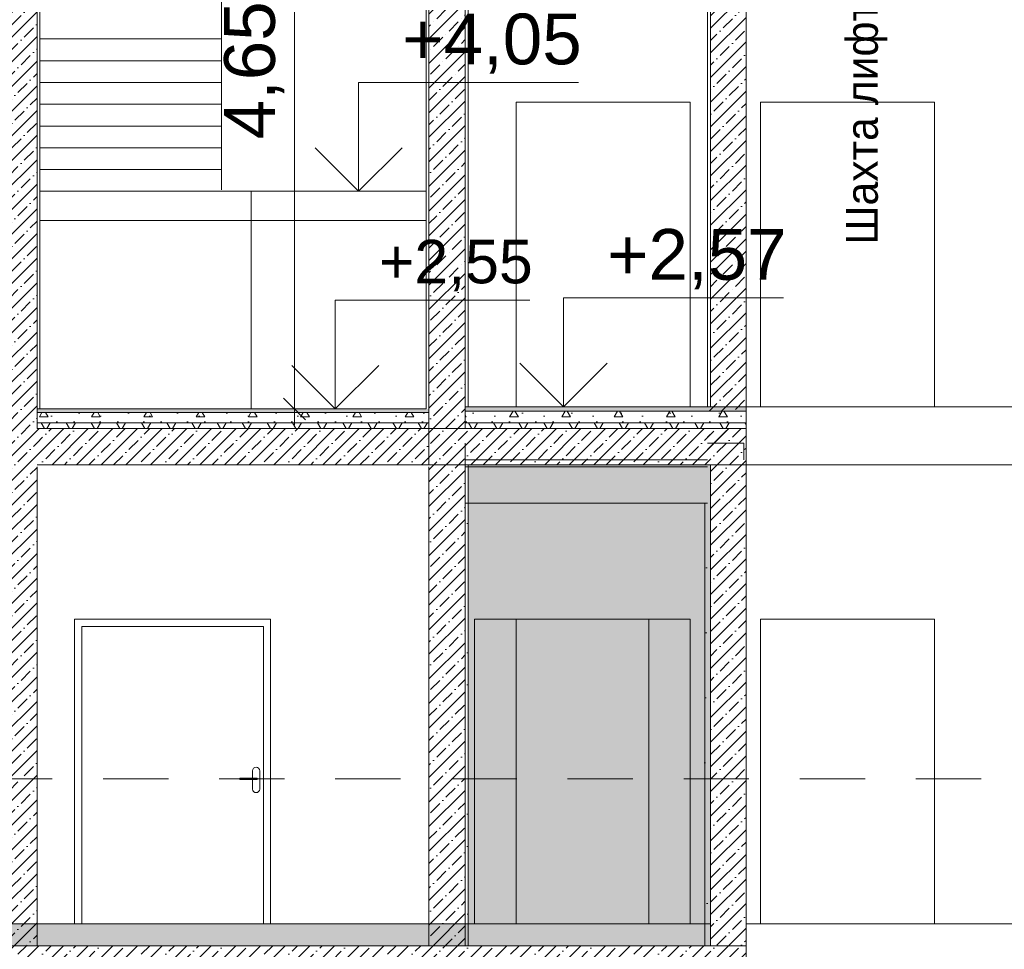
# Model space of a CAD drawing. Header units: millimetres. Extents: x -7244646 to -5701154, y 5723682 to 6071635.
# Tile 45 of 256: x -6383788 to -6377005, y 5738634 to 5745042. Entities that reach past the tile are written whole.
import ezdxf

# ---------------------------------------------------------------- set-up
doc = ezdxf.new("R2010")
doc.units = ezdxf.units.MM
doc.header["$MEASUREMENT"] = 0
doc.set_wipeout_variables(frame=1)
doc.linetypes.add('Dashed', pattern=[800, 450, -350])
doc.linetypes.add('Wipeout_Contour', pattern=[1000, 0, -1000])
for name, color, linetype, lineweight in [('0_Ном._пера__1', 7, 'Continuous', 0), ('0_Ном._пера__101', 252, 'Continuous', 0), ('0_Ном._пера__120', 7, 'Continuous', 0), ('0_Ном._пера__21', 7, 'Continuous', 5), ('АР-вертикальная связь - Лестница.АР_Ном._пера__120', 7, 'Continuous', 0), ('АР-Перекрытия_Приямки.АР_Ном._пера__120', 7, 'Continuous', 0), ('АР-Стены внешние_Балконы _ лоджии.АР_Ном._пера__101', 252, 'Continuous', 0), ('АР-Стены_внутренние_пилоны.АР_Ном._пера__1', 7, 'Continuous', 0), ('АР-Стены_внутренние_пилоны.АР_Ном._пера__120', 7, 'Continuous', 0), ('АР-Стены_внутренние_пилоны.АР_Ном._пера__19', 255, 'Continuous', 0), ('АР-Чертеж-Размеры.АР_Ном._пера__1', 7, 'Continuous', 0), ('АР-Чертеж-Размеры.АР_Ном._пера__120', 7, 'Continuous', 0), ('АР-Чертеж-Размеры.АР_Ном._пера__141', 7, 'Continuous', 5), ('Перекрытие_Ном._пера__1', 7, 'Continuous', 0), ('Перекрытие_Ном._пера__120', 7, 'Continuous', 0), ('Разрез_Заливки_Ном._пера__1', 7, 'Continuous', 0)]:
    doc.layers.add(name, color=color, linetype=linetype, lineweight=lineweight)
for name, color, linetype in [('АР-Стены_внутренние_пилоны.АР', 7, 'Continuous'), ('АР-Чертеж-Размеры.АР', 7, 'Continuous'), ('Разрез_Заливки', 7, 'Continuous')]:
    doc.layers.add(name, color=color, linetype=linetype)
doc.styles.add('РЎР“Р•РќР•Р\xa0Р\x98Р\xa0_РЎРўР\x98Р›Р¬_1', font='GOTHIC.TTF')
doc.styles.add('РЎР“Р•РќР•Р\xa0Р\x98Р\xa0_РЎРўР\x98Р›Р¬_2', font='arial.ttf')
doc.dimstyles.new('СГЕНЕРИР_СТИЛЬ__8', dxfattribs={"dimtxt": 350, "dimasz": 142.5, "dimexe": 0.18, "dimexo": 0.0625, "dimgap": 0, "dimtad": 1, "dimlfac": 0.001, "dimzin": 0, "dimdsep": 46, "dimtxsty": 'РЎР“Р•РќР•Р\xa0Р\x98Р\xa0_РЎРўР\x98Р›Р¬_2', "dimblk": 'ARROWHEAD_6', "dimblk1": 'ARROWHEAD_6', "dimblk2": 'ARROWHEAD_6', "dimcen": 0.09, "dimse1": 1, "dimse2": 1, "dimclrd": 7, "dimclre": 7, "dimclrt": 7, "dimadec": 0, "dimazin": 0, "dimtfac": 1, "dimtdec": 4, "dimtmove": 0, "dimatfit": 3, "dimfxl": 1, "dimtolj": 1, "dimtzin": 0, "dimarcsym": 0})
pattern_1 = [(45, (-7387333.12, 5740159.18), (-111.369318, 111.369318), [0, -105, 0, -157.5]), (110, (-7386983.12, 5740159.18), (148.001588, 53.868173), [0, -77, 0, -133])]
pattern_2 = [(45, (-7387333.12, 5739809.18), (-84.852814, 84.852814), []), (45, (-7387375.54, 5739851.61), (-84.852814, 84.852814), [90, -30, 0, -30])]
pattern_3 = [(60, (-7387333.12, 5739809.18), (-129.90381, 75), []), (120, (-7387333.12, 5739809.18), (129.90381, 75), [])]
pattern_4 = [(0, (-7387333.1, 5739809.2), (0, 623.5383), [60, -300.00001]), (0, (-7387153.1, 5740120.95), (0, 623.5383), [60, -300.00001]), (60, (-7387333.1, 5739809.2), (-540.00002, 311.76916), [60, -300.00001]), (60, (-7386973.1, 5739809.2), (-540.00002, 311.76916), [60, -300.00001]), (120, (-7387273.1, 5739809.2), (540.00002, 311.76916), [60, -300.00001]), (120, (-7386913.1, 5739809.2), (540.00002, 311.76916), [60, -300.00001]), (0, (-7387333.12, 5739869.18), (0, 120.000005), [0, -120.000005, 0, -180.000007]), (45, (-7387273.12, 5739869.18), (-84.852817, 84.852817), [0, -90.000004, 0, -150.000006])]

# ---------------------------------------------------------------- blocks, each defined once
blk = doc.blocks.new('Линейный Размер_8_3', base_point=(-6381613.8, 5742359.2))
at = {"layer": 'АР-Чертеж-Размеры.АР_Ном._пера__1', "color": 7, "linetype": 'Continuous', "lineweight": 0}
for q in [(-6381838.8, 5742359.2), (-6381388.8, 5742359.2)]:
    blk.add_line((-6381613.8, 5742359.2), q, dxfattribs=at)
at = {"layer": 'АР-Чертеж-Размеры.АР_Ном._пера__141', "color": 7, "linetype": 'Continuous', "lineweight": 5}
for p, q in [((-6381613.8, 5742359.2), (-6381613.8, 5743109.2)), ((-6381613.8, 5743109.2), (-6380272.7, 5743109.2)), ((-6381613.8, 5742359.2), (-6381913.8, 5742659.2)), ((-6381313.8, 5742659.2), (-6381613.8, 5742359.2))]:
    blk.add_line(p, q, dxfattribs=at)
at = {"layer": 'АР-Чертеж-Размеры.АР_Ном._пера__120', "color": 7, "lineweight": 0, "insert": (-6381313.8, 5743169.2), "char_height": 300, "attachment_point": 7, "style": 'РЎР“Р•РќР•Р\xa0Р\x98Р\xa0_РЎРўР\x98Р›Р¬_2'}
blk.add_mtext('\\A1;{\\pql;\\fArial|b0|i0|c204|p0;\\W1.000000;+2,55}', dxfattribs=at)
blk = doc.blocks.new('Линейный Размер_13_3', base_point=(-6380041.6, 5742374.2))
at = {"layer": 'АР-Чертеж-Размеры.АР_Ном._пера__1', "color": 7, "linetype": 'Continuous', "lineweight": 0}
for q in [(-6380266.6, 5742374.2), (-6379816.6, 5742374.2)]:
    blk.add_line((-6380041.6, 5742374.2), q, dxfattribs=at)
at = {"layer": 'АР-Чертеж-Размеры.АР_Ном._пера__141', "color": 7, "linetype": 'Continuous', "lineweight": 5}
for p, q in [((-6380041.6, 5742374.2), (-6380041.6, 5743124.2)), ((-6380041.6, 5743124.2), (-6378527.1, 5743124.2)), ((-6380041.6, 5742374.2), (-6380341.6, 5742674.2)), ((-6379741.6, 5742674.2), (-6380041.6, 5742374.2))]:
    blk.add_line(p, q, dxfattribs=at)
at = {"layer": 'АР-Чертеж-Размеры.АР_Ном._пера__120', "color": 7, "lineweight": 0, "insert": (-6379741.6, 5743184.2), "char_height": 350, "attachment_point": 7, "style": 'РЎР“Р•РќР•Р\xa0Р\x98Р\xa0_РЎРўР\x98Р›Р¬_2'}
blk.add_mtext('\\A1;{\\pql;\\fArial|b0|i0|c204|p0;\\W1.000000;+2,57}', dxfattribs=at)
blk = doc.blocks.new('Линейный Размер_38_3', base_point=(-6381453.2, 5743859.2))
at = {"layer": 'АР-Чертеж-Размеры.АР_Ном._пера__1', "color": 7, "linetype": 'Continuous', "lineweight": 0}
for p, q in [((-6381453.2, 5743859.2), (-6381453.2, 5744609.2)), ((-6381453.2, 5744609.2), (-6379938.7, 5744609.2)), ((-6381453.2, 5743859.2), (-6381753.2, 5744159.2)), ((-6381153.2, 5744159.2), (-6381453.2, 5743859.2)), ((-6381453.2, 5743859.2), (-6381678.2, 5743859.2)), ((-6381453.2, 5743859.2), (-6381228.2, 5743859.2))]:
    blk.add_line(p, q, dxfattribs=at)
at = {"layer": 'АР-Чертеж-Размеры.АР_Ном._пера__1', "color": 7, "lineweight": 0, "insert": (-6381153.2, 5744669.2), "char_height": 350, "attachment_point": 7, "style": 'РЎР“Р•РќР•Р\xa0Р\x98Р\xa0_РЎРўР\x98Р›Р¬_2'}
blk.add_mtext('\\A1;{\\pql;\\fArial|b0|i0|c204|p0;\\W1.000000;+4,05}', dxfattribs=at)
blk = doc.blocks.new('*D604', base_point=(-7387333.1, 5739809.2))
at = {"layer": 'АР-Чертеж-Размеры.АР_Ном._пера__1', "color": 7, "linetype": 'Continuous', "lineweight": 0, "transparency": 16777216}
for p, q in [((-6381894.9, 5747009.2), (-6381894.9, 5747121.7)), ((-6381754.2, 5747009.2), (-6382035.5, 5747009.2)), ((-6381894.9, 5742359.2), (-6381894.9, 5747009.2)), ((-6381754.2, 5742359.2), (-6382035.5, 5742359.2)), ((-6381894.9, 5742246.7), (-6381894.9, 5742359.2))]:
    blk.add_line(p, q, dxfattribs=at)
at = {"layer": 'АР-Чертеж-Размеры.АР_Ном._пера__141', "color": 7, "linetype": 'Continuous', "lineweight": 5, "transparency": 16777216}
for p, q in [((-6381819.9, 5746934.2), (-6381969.9, 5747084.2)), ((-6381969.9, 5742434.2), (-6381819.9, 5742284.2))]:
    blk.add_line(p, q, dxfattribs=at)
at = {"layer": 'АР-Чертеж-Размеры.АР_Ном._пера__120', "color": 7, "lineweight": 0, "transparency": 16777216, "insert": (-6381964.9, 5744217.1), "char_height": 350, "attachment_point": 7, "rotation": 90, "style": 'РЎР“Р•РќР•Р\xa0Р\x98Р\xa0_РЎРўР\x98Р›Р¬_2'}
blk.add_mtext('\\A1;{\\pql;\\fArial|b0|i0|c204|p0;\\W1.000000;4,65}', dxfattribs=at)
blk = doc.blocks.new('ARROWHEAD_6')
at = {"color": 0, "linetype": 'Continuous', "lineweight": 0}
for p, q in [((-0.5, -0.5), (0.5, 0.5)), ((0, 0), (-1, 0))]:
    blk.add_line(p, q, dxfattribs=at)

msp = doc.modelspace()

# ---------------------------------------------------------------- hatches: boundary and pattern name
at = {"layer": '0_Ном._пера__1', "linetype": 'Continuous', "lineweight": 0}
h = msp.add_hatch(dxfattribs=at)
h.set_pattern_fill('ЖЕЛЕЗОБЕТОН__PROJECT__0003', style=0, pattern_type=2)
h.set_pattern_definition(pattern_2)
h.paths.add_polyline_path([(-6378784.171, 5738659.18), (-6378784.171, 5738409.18), (-6383938.774, 5738409.18), (-6383938.774, 5738659.18)])
at = {"layer": '0_Ном._пера__101', "linetype": 'Continuous', "lineweight": 0}
msp.add_hatch(color=252, dxfattribs=at).paths.add_polyline_path([(-6380718.773, 5742344.18), (-6378784.171, 5742344.18), (-6378784.171, 5742374.18), (-6380718.773, 5742374.18)])
at = {"layer": 'АР-Стены_внутренние_пилоны.АР_Ном._пера__1', "linetype": 'Continuous', "lineweight": 0}
h = msp.add_hatch(dxfattribs=at)
h.set_pattern_fill('ЖЕЛЕЗОБЕТОН__PROJECT__0003', style=0, pattern_type=2)
h.set_pattern_definition(pattern_2)
h.paths.add_polyline_path([(-6383668.774, 5738659.18), (-6383668.774, 5746709.18), (-6383918.777, 5746709.18), (-6383918.774, 5742009.18), (-6383918.774, 5741709.18), (-6383918.774, 5738659.18)])
h = msp.add_hatch(dxfattribs=at)
h.set_pattern_fill('ЖЕЛЕЗОБЕТОН__PROJECT__0003', style=0, pattern_type=2)
h.set_pattern_definition(pattern_2)
h.paths.add_polyline_path([(-6380968.773, 5742409.18), (-6380968.773, 5742224.18), (-6380718.773, 5742224.18), (-6380718.773, 5742409.18), (-6380718.773, 5746709.18), (-6380968.773, 5746709.18), (-6380968.773, 5742779.18), (-6380968.773, 5742579.18)])
h = msp.add_hatch(dxfattribs=at)
h.set_pattern_fill('ЖЕЛЕЗОБЕТОН__PROJECT__0003', style=0, pattern_type=2)
h.set_pattern_definition(pattern_2)
h.paths.add_polyline_path([(-6379029.103, 5742409.18), (-6379048.769, 5742409.18), (-6379048.769, 5742009.18), (-6378784.171, 5742009.18), (-6378784.171, 5746709.18), (-6379029.103, 5746709.18)])
at = {"layer": 'АР-Стены_внутренние_пилоны.АР_Ном._пера__1', "linetype": 'Continuous', "lineweight": 5}
h = msp.add_hatch(dxfattribs=at)
h.set_pattern_fill('ШТУКАТУРКА__ГИПС_01_0003', style=0, pattern_type=2)
h.set_pattern_definition(pattern_1)
h.paths.add_polyline_path([(-6380988.773, 5742779.18), (-6380968.773, 5742779.18), (-6380968.773, 5746209.18), (-6380988.773, 5746209.18)])
at = {"layer": 'АР-Стены_внутренние_пилоны.АР_Ном._пера__1', "linetype": 'Continuous', "lineweight": 0}
h = msp.add_hatch(dxfattribs=at)
h.set_pattern_fill('ЖЕЛЕЗОБЕТОН__PROJECT__0003', style=0, pattern_type=2)
h.set_pattern_definition(pattern_2)
h.paths.add_polyline_path([(-6380718.777, 5738659.18), (-6380718.777, 5741709.18), (-6380718.777, 5742124.18), (-6380968.777, 5742124.18), (-6380968.777, 5738659.18)])
h = msp.add_hatch(dxfattribs=at)
h.set_pattern_fill('ЖЕЛЕЗОБЕТОН__PROJECT__0003', style=0, pattern_type=2)
h.set_pattern_definition(pattern_2)
h.paths.add_polyline_path([(-6379029.103, 5741974.18), (-6379029.103, 5738659.18), (-6378784.171, 5738659.18), (-6378784.171, 5741974.18)])
at = {"layer": 'АР-Стены_внутренние_пилоны.АР_Ном._пера__1', "linetype": 'Continuous', "lineweight": 5}
h = msp.add_hatch(dxfattribs=at)
h.set_pattern_fill('ШТУКАТУРКА__ГИПС_01_0003', style=0, pattern_type=2)
h.set_pattern_definition(pattern_1)
h.paths.add_polyline_path([(-6380718.777, 5741709.18), (-6380718.777, 5738659.18), (-6380698.777, 5738659.18), (-6380698.777, 5741709.18)])
h = msp.add_hatch(dxfattribs=at)
h.set_pattern_fill('ШТУКАТУРКА__ГИПС_01_0003', style=0, pattern_type=2)
h.set_pattern_definition(pattern_1)
h.paths.add_polyline_path([(-6379048.792, 5741709.18), (-6379068.792, 5741709.18), (-6379068.792, 5738659.18), (-6379048.792, 5738659.18)])
at = {"layer": 'АР-Стены_внутренние_пилоны.АР_Ном._пера__19', "linetype": 'Continuous', "lineweight": 0}
msp.add_hatch(color=255, dxfattribs=at).paths.add_polyline_path([(-6380698.785, 5738659.18), (-6379029.103, 5738659.18), (-6379029.103, 5741974.18), (-6380698.785, 5741974.18)])
at = {"layer": 'Перекрытие_Ном._пера__1', "linetype": 'Continuous', "lineweight": 0, "true_color": 0x000000}
msp.add_hatch(color=18, dxfattribs=at).paths.add_polyline_path([(-6383668.774, 5742334.18), (-6380968.773, 5742334.18), (-6380968.773, 5742359.172), (-6383668.774, 5742359.172)])
at = {"layer": 'Перекрытие_Ном._пера__1', "linetype": 'Continuous', "lineweight": 0}
h = msp.add_hatch(dxfattribs=at)
h.set_pattern_fill('ЖЕЛЕЗОБЕТОН__PROJECT__0003', style=0, pattern_type=2)
h.set_pattern_definition(pattern_2)
h.paths.add_polyline_path([(-6383668.774, 5741974.18), (-6380968.773, 5741974.18), (-6380968.773, 5742224.18), (-6383668.774, 5742224.18)])

# ---------------------------------------------------------------- linework, layer by layer
at = {"layer": '0_Ном._пера__1', "color": 7, "linetype": 'Continuous', "lineweight": 0, "flags": 128}
msp.add_lwpolyline([(-6380718.773, 5742344.18), (-6378784.171, 5742344.18), (-6378784.171, 5742374.18), (-6380718.773, 5742374.18)], close=True, dxfattribs=at)
at = {"layer": '0_Ном._пера__120', "color": 7, "linetype": 'Continuous', "lineweight": 0}
for points in [[(-6379168.773, 5742374.18), (-6379168.773, 5744474.18), (-6380368.773, 5744474.18), (-6380368.773, 5742374.18)], [(-6377485.31, 5742374.18), (-6377485.31, 5744474.18), (-6378685.31, 5744474.18), (-6378685.31, 5742374.18)], [(-6379168.773, 5738809.18), (-6379168.773, 5740909.18), (-6380368.773, 5740909.18), (-6380368.773, 5738809.18)], [(-6377485.31, 5738809.18), (-6377485.31, 5740909.18), (-6378685.31, 5740909.18), (-6378685.31, 5738809.18)]]:
    msp.add_lwpolyline(points, dxfattribs=at)
at = {"layer": '0_Ном._пера__21', "color": 7, "linetype": 'Continuous', "lineweight": 5, "flags": 128}
msp.add_lwpolyline([(-6378784.171, 5738659.18), (-6378784.171, 5738409.18), (-6383938.774, 5738409.18), (-6383938.774, 5738659.18)], close=True, dxfattribs=at)
at = {"layer": 'АР-вертикальная связь - Лестница.АР_Ном._пера__120', "color": 7, "linetype": 'Continuous', "lineweight": 0}
for p, q in [((-6382398.774, 5743869.18), (-6382398.774, 5745509.18)), ((-6383648.774, 5744909.18), (-6382398.774, 5744909.18)), ((-6383648.774, 5744759.18), (-6382398.774, 5744759.18)), ((-6383648.774, 5744609.18), (-6382398.774, 5744609.18)), ((-6383648.774, 5744459.18), (-6382398.774, 5744459.18)), ((-6383648.774, 5744309.18), (-6382398.774, 5744309.18)), ((-6383648.774, 5744159.18), (-6382398.774, 5744159.18)), ((-6383648.774, 5744009.18), (-6382398.774, 5744009.18)), ((-6383648.774, 5743859.18), (-6380988.773, 5743859.18)), ((-6383648.774, 5743659.18), (-6380988.773, 5743659.18))]:
    msp.add_line(p, q, dxfattribs=at)
at = {"layer": 'АР-Перекрытия_Приямки.АР_Ном._пера__120', "color": 7, "linetype": 'Continuous', "lineweight": 5}
for p, q in [((-6380968.777, 5741974.18), (-6383668.774, 5741974.18)), ((-6374834.353, 5741974.18), (-6378784.171, 5741974.18)), ((-6379048.792, 5741959.18), (-6380718.777, 5741959.18))]:
    msp.add_line(p, q, dxfattribs=at)
at = {"layer": 'АР-Стены_внутренние_пилоны.АР_Ном._пера__120', "color": 7, "linetype": 'Continuous', "lineweight": 0}
for p, q in [((-6380968.773, 5746709.18), (-6380968.773, 5742779.18)), ((-6380698.773, 5746709.18), (-6380698.773, 5742374.18)), ((-6380968.791, 5741959.18), (-6380968.791, 5738659.18)), ((-6380698.777, 5741709.18), (-6380718.777, 5741709.18)), ((-6380698.785, 5741709.18), (-6379068.792, 5741709.18)), ((-6380698.777, 5741709.18), (-6380698.777, 5738659.18)), ((-6379068.792, 5741709.18), (-6379068.792, 5738659.18)), ((-6379048.792, 5741709.18), (-6379068.792, 5741709.18)), ((-6380653.938, 5738809.18), (-6380653.938, 5740909.18)), ((-6380653.938, 5740909.18), (-6379453.938, 5740909.18)), ((-6379453.938, 5740909.18), (-6379453.938, 5738809.18)), ((-6379453.938, 5738809.18), (-6380653.938, 5738809.18)), ((-6376884.344, 5738809.18), (-6378784.171, 5738809.18)), ((-6377491.947, 5738809.18), (-6378691.947, 5738809.18)), ((-6383668.774, 5738659.18), (-6380968.791, 5738659.18)), ((-6380698.777, 5738659.18), (-6380718.777, 5738659.18)), ((-6380698.785, 5738659.18), (-6379068.792, 5738659.18)), ((-6379048.792, 5738659.18), (-6379068.792, 5738659.18))]:
    msp.add_line(p, q, dxfattribs=at)
at = {"layer": 'АР-Стены_внутренние_пилоны.АР_Ном._пера__120', "color": 7, "linetype": 'Continuous', "lineweight": 5}
for p, q in [((-6378784.171, 5746709.18), (-6378784.171, 5742374.18)), ((-6374834.353, 5742374.18), (-6378784.171, 5742374.18)), ((-6378798.792, 5742124.18), (-6379048.792, 5742124.18)), ((-6378798.792, 5742124.18), (-6378798.792, 5742009.18)), ((-6378798.769, 5742009.18), (-6378798.792, 5742009.18)), ((-6378784.171, 5741974.18), (-6378784.171, 5738659.18)), ((-6383668.774, 5741959.18), (-6383668.774, 5738659.18)), ((-6380968.777, 5741959.18), (-6380968.777, 5738659.18)), ((-6383668.774, 5738659.18), (-6383918.774, 5738659.18)), ((-6380718.777, 5738659.18), (-6380968.777, 5738659.18)), ((-6378798.792, 5738659.18), (-6379048.792, 5738659.18))]:
    msp.add_line(p, q, dxfattribs=at)
at = {"layer": 'АР-Стены_внутренние_пилоны.АР_Ном._пера__120', "color": 7, "linetype": 'Continuous', "lineweight": 0, "flags": 128}
msp.add_lwpolyline([(-6380718.773, 5746709.18), (-6380718.773, 5742409.18), (-6380718.773, 5742274.18)], dxfattribs=at)
at = {"layer": 'АР-Стены_внутренние_пилоны.АР_Ном._пера__120', "color": 7, "linetype": 'Continuous', "lineweight": 5, "flags": 128}
msp.add_lwpolyline([(-6379029.103, 5742374.18), (-6379029.103, 5746709.18), (-6379049.103, 5746709.18), (-6379049.103, 5742374.18)], close=True, dxfattribs=at)
msp.add_lwpolyline([(-6380718.777, 5742124.18), (-6380718.777, 5742009.172), (-6380718.777, 5741959.18), (-6380718.777, 5741709.18), (-6380718.777, 5738659.18)], dxfattribs=at)
at = {"layer": 'АР-Стены_внутренние_пилоны.АР_Ном._пера__120', "color": 7, "linetype": 'Continuous', "lineweight": 0, "flags": 128}
msp.add_lwpolyline([(-6380698.785, 5738659.18), (-6379029.103, 5738659.18), (-6379029.103, 5741974.18), (-6380698.785, 5741974.18)], close=True, dxfattribs=at)
at = {"layer": 'Перекрытие_Ном._пера__120', "color": 7, "linetype": 'Continuous', "lineweight": 0}
msp.add_line((-6379048.792, 5742009.172), (-6380718.777, 5742009.172), dxfattribs=at)

# ---------------------------------------------------------------- block references
at = {"layer": 'АР-Чертеж-Размеры.АР', "color": 7, "linetype": 'Continuous', "lineweight": 0}
for name, p in [('Линейный Размер_38_3', (-6381453.235, 5743859.18)), ('Линейный Размер_13_3', (-6380041.648, 5742374.18))]:
    msp.add_blockref(name, p, dxfattribs=at)

# ---------------------------------------------------------------- texts
at = {"layer": '0_Ном._пера__1', "color": 7, "linetype": 'Continuous', "lineweight": 0, "insert": (-6378096.187, 5744409.995), "char_height": 220, "attachment_point": 2, "rotation": 90, "style": 'РЎР“Р•РќР•Р\xa0Р\x98Р\xa0_РЎРўР\x98Р›Р¬_1'}
msp.add_mtext('\\A1;{\\pqc;\\fCentury Gothic|b0|i0|c204|p0;\\W1.000000;Шахта лифта}', dxfattribs=at)

# ---------------------------------------------------------------- wipeouts: each hides what was drawn before it
at = {"color": 254, "linetype": 'Wipeout_Contour', "lineweight": 0, "ltscale": 51508158.78351828}
msp.add_wipeout([(-6383409.71, 5740859.18), (-6383359.71, 5740859.18), (-6382109.71, 5740859.18), (-6382059.71, 5740859.18), (-6382059.71, 5740909.18), (-6383409.71, 5740909.18)], dxfattribs=at).dxf.layer = 'АР-Стены_внутренние_пилоны.АР'
at = {"color": 254, "linetype": 'Wipeout_Contour', "lineweight": 0, "ltscale": 206005183.7735041}
msp.add_wipeout([(-6382184.71, 5739739.18), (-6382182.807, 5739729.613), (-6382177.387, 5739721.503), (-6382169.277, 5739716.083), (-6382159.71, 5739714.18), (-6382150.143, 5739716.083), (-6382142.032, 5739721.503), (-6382136.613, 5739729.613), (-6382134.71, 5739739.18), (-6382134.71, 5739864.18), (-6382136.613, 5739873.747), (-6382142.032, 5739881.858), (-6382150.143, 5739887.277), (-6382159.71, 5739889.18), (-6382169.277, 5739887.277), (-6382177.387, 5739881.858), (-6382182.807, 5739873.747), (-6382184.71, 5739864.18), (-6382184.71, 5739814.18), (-6382153.199, 5739814.18), (-6382152.21, 5739814.18), (-6382152.21, 5739804.18), (-6382153.199, 5739804.18), (-6382184.71, 5739804.18)], dxfattribs=at).dxf.layer = 'АР-Стены_внутренние_пилоны.АР'

# ---------------------------------------------------------------- next in the draw order: linework, layer by layer
at = {"layer": 'АР-Стены_внутренние_пилоны.АР_Ном._пера__120', "color": 7, "linetype": 'Continuous', "lineweight": 0}
for p, q in [((-6383409.71, 5740909.18), (-6382059.71, 5740909.18)), ((-6382184.71, 5739864.18), (-6382182.807, 5739873.747)), ((-6382182.807, 5739873.747), (-6382177.387, 5739881.858)), ((-6382177.387, 5739881.858), (-6382169.277, 5739887.277)), ((-6382169.277, 5739887.277), (-6382159.71, 5739889.18)), ((-6382159.71, 5739889.18), (-6382150.143, 5739887.277)), ((-6382182.807, 5739729.613), (-6382184.71, 5739739.18)), ((-6382177.387, 5739721.503), (-6382182.807, 5739729.613)), ((-6382169.277, 5739716.083), (-6382177.387, 5739721.503)), ((-6382159.71, 5739714.18), (-6382169.277, 5739716.083)), ((-6382150.143, 5739716.083), (-6382159.71, 5739714.18))]:
    msp.add_line(p, q, dxfattribs=at)

# ---------------------------------------------------------------- next in the draw order: wipeouts: each hides what was drawn before it
at = {"color": 254, "linetype": 'Wipeout_Contour', "lineweight": 0, "ltscale": 34337920.11218747}
msp.add_wipeout([(-6383409.71, 5740859.18), (-6383409.71, 5738809.18), (-6383359.71, 5738809.18), (-6383359.71, 5740859.18)], dxfattribs=at).dxf.layer = 'АР-Стены_внутренние_пилоны.АР'
at = {"color": 254, "linetype": 'Wipeout_Contour', "lineweight": 0, "ltscale": 34334053.58918969}
msp.add_wipeout([(-6382109.71, 5740859.18), (-6382109.71, 5738809.18), (-6382059.71, 5738809.18), (-6382059.71, 5740859.18)], dxfattribs=at).dxf.layer = 'АР-Стены_внутренние_пилоны.АР'
at = {"color": 254, "linetype": 'Wipeout_Contour', "lineweight": 0, "ltscale": 34334385.117397}
msp.add_wipeout([(-6382272.21, 5739814.18), (-6382272.21, 5739804.18), (-6382165.21, 5739804.18), (-6382165.21, 5739814.18)], dxfattribs=at).dxf.layer = 'АР-Стены_внутренние_пилоны.АР'
at = {"color": 254, "linetype": 'Wipeout_Contour', "lineweight": 0, "ltscale": 34341196.65687813}
msp.add_wipeout([(-6383668.756, 5742224.18), (-6380968.755, 5742224.18), (-6380968.755, 5742264.18), (-6383668.756, 5742264.18)], dxfattribs=at).dxf.layer = 'Разрез_Заливки'

# ---------------------------------------------------------------- next in the draw order: hatches: boundary and pattern name
at = {"layer": '0_Ном._пера__1', "linetype": 'Continuous', "lineweight": 0}
h = msp.add_hatch(dxfattribs=at)
h.set_pattern_fill('ЖЕЛЕЗОБЕТОН__PROJECT__0003', style=0, pattern_type=2)
h.set_pattern_definition(pattern_2)
h.paths.add_polyline_path([(-6380968.755, 5741974.18), (-6378784.171, 5741974.18), (-6378784.171, 5742224.18), (-6380968.755, 5742224.18)])
at = {"layer": '0_Ном._пера__101', "linetype": 'Continuous', "lineweight": 0}
msp.add_hatch(color=252, dxfattribs=at).paths.add_polyline_path([(-6379029.103, 5738809.18), (-6379029.103, 5738659.18), (-6383938.774, 5738659.18), (-6383938.774, 5738809.18)])
at = {"layer": 'Разрез_Заливки_Ном._пера__1', "linetype": 'Continuous', "lineweight": 0}
h = msp.add_hatch(dxfattribs=at)
h.set_pattern_fill('ИЗОЛЯЦИЯ_02_0003', style=0, pattern_type=2)
h.set_pattern_definition(pattern_3)
h.paths.add_polyline_path([(-6383668.756, 5742224.18), (-6380968.755, 5742224.18), (-6380968.755, 5742264.18), (-6383668.756, 5742264.18)])

# ---------------------------------------------------------------- next in the draw order: linework, layer by layer
at = {"layer": '0_Ном._пера__1', "color": 7, "linetype": 'Continuous', "lineweight": 0, "flags": 128}
msp.add_lwpolyline([(-6379029.103, 5738809.18), (-6379029.103, 5738659.18), (-6383938.774, 5738659.18), (-6383938.774, 5738809.18)], close=True, dxfattribs=at)
at = {"layer": '0_Ном._пера__21', "color": 7, "linetype": 'Continuous', "lineweight": 5, "flags": 128}
msp.add_lwpolyline([(-6380968.755, 5741974.18), (-6378784.171, 5741974.18), (-6378784.171, 5742224.18), (-6380968.755, 5742224.18)], close=True, dxfattribs=at)
at = {"layer": 'АР-Перекрытия_Приямки.АР_Ном._пера__120', "color": 7, "linetype": 'Continuous', "lineweight": 5}
msp.add_line((-6380968.747, 5742224.189), (-6383668.774, 5742224.189), dxfattribs=at)
at = {"layer": 'АР-Стены_внутренние_пилоны.АР_Ном._пера__120', "color": 7, "linetype": 'Continuous', "lineweight": 0}
for p, q in [((-6383409.71, 5738809.18), (-6383409.71, 5740909.18)), ((-6382059.71, 5740909.18), (-6382059.71, 5738809.18)), ((-6383359.71, 5740859.18), (-6383359.71, 5738809.18)), ((-6382109.71, 5740859.18), (-6383359.71, 5740859.18)), ((-6382109.71, 5738809.18), (-6382109.71, 5740859.18)), ((-6382150.143, 5739887.277), (-6382142.032, 5739881.858)), ((-6382142.032, 5739881.858), (-6382136.613, 5739873.747)), ((-6382136.613, 5739873.747), (-6382134.71, 5739864.18)), ((-6382272.21, 5739814.18), (-6382272.21, 5739804.18)), ((-6382136.613, 5739729.613), (-6382142.032, 5739721.503)), ((-6382134.71, 5739739.18), (-6382136.613, 5739729.613)), ((-6382142.032, 5739721.503), (-6382150.143, 5739716.083)), ((-6382059.71, 5738809.18), (-6383409.71, 5738809.18))]:
    msp.add_line(p, q, dxfattribs=at)
at = {"layer": 'Разрез_Заливки_Ном._пера__1', "color": 7, "linetype": 'Continuous', "lineweight": 0, "flags": 128}
msp.add_lwpolyline([(-6383668.756, 5742224.18), (-6380968.755, 5742224.18), (-6380968.755, 5742264.18), (-6383668.756, 5742264.18)], close=True, dxfattribs=at)

# ---------------------------------------------------------------- next in the draw order: wipeouts: each hides what was drawn before it
at = {"color": 254, "linetype": 'Wipeout_Contour', "lineweight": 0, "ltscale": 34334218.60255142}
msp.add_wipeout([(-6382165.21, 5739814.18), (-6382165.21, 5739804.18), (-6382160.235, 5739804.18), (-6382160.235, 5739814.18)], dxfattribs=at).dxf.layer = 'АР-Стены_внутренние_пилоны.АР'

# ---------------------------------------------------------------- next in the draw order: wipeouts: each hides what was drawn before it
at = {"color": 254, "linetype": 'Wipeout_Contour', "lineweight": 0, "ltscale": 34334204.93285141}
msp.add_wipeout([(-6382160.235, 5739814.18), (-6382160.235, 5739804.18), (-6382156.017, 5739804.18), (-6382156.017, 5739814.18)], dxfattribs=at).dxf.layer = 'АР-Стены_внутренние_пилоны.АР'
at = {"color": 254, "linetype": 'Wipeout_Contour', "lineweight": 0, "ltscale": 34341343.80369185}
msp.add_wipeout([(-6383668.756, 5742264.18), (-6380968.755, 5742264.18), (-6380968.755, 5742334.18), (-6383668.756, 5742334.18)], dxfattribs=at).dxf.layer = 'Разрез_Заливки'
at = {"color": 254, "linetype": 'Wipeout_Contour', "lineweight": 0, "ltscale": 34333563.16862716}
msp.add_wipeout([(-6380718.773, 5742224.18), (-6378784.171, 5742224.18), (-6378784.171, 5742264.18), (-6380718.773, 5742264.18)], dxfattribs=at).dxf.layer = 'Разрез_Заливки'

# ---------------------------------------------------------------- next in the draw order: hatches: boundary and pattern name
at = {"layer": 'Разрез_Заливки_Ном._пера__1', "linetype": 'Continuous', "lineweight": 0}
h = msp.add_hatch(dxfattribs=at)
h.set_pattern_fill('БЕТОН_02_0003', style=0, pattern_type=2)
h.set_pattern_definition(pattern_4)
h.paths.add_polyline_path([(-6383668.756, 5742264.18), (-6380968.755, 5742264.18), (-6380968.755, 5742334.18), (-6383668.756, 5742334.18)])
h = msp.add_hatch(dxfattribs=at)
h.set_pattern_fill('ИЗОЛЯЦИЯ_02_0003', style=0, pattern_type=2)
h.set_pattern_definition(pattern_3)
h.paths.add_polyline_path([(-6380718.773, 5742224.18), (-6378784.171, 5742224.18), (-6378784.171, 5742264.18), (-6380718.773, 5742264.18)])

# ---------------------------------------------------------------- next in the draw order: linework, layer by layer
at = {"layer": 'АР-вертикальная связь - Лестница.АР_Ном._пера__120', "color": 7, "linetype": 'Continuous', "lineweight": 0}
msp.add_line((-6382193.035, 5742359.172), (-6382193.035, 5743859.18), dxfattribs=at)
at = {"layer": 'АР-Перекрытия_Приямки.АР_Ном._пера__120', "color": 7, "linetype": 'Continuous', "lineweight": 0}
msp.add_line((-6380988.773, 5742359.172), (-6383668.774, 5742359.172), dxfattribs=at)
at = {"layer": 'АР-Стены_внутренние_пилоны.АР_Ном._пера__120', "color": 7, "linetype": 'Continuous', "lineweight": 5}
msp.add_line((-6383668.774, 5746709.18), (-6383668.774, 5742224.189), dxfattribs=at)
at = {"layer": 'АР-Стены_внутренние_пилоны.АР_Ном._пера__120', "color": 7, "linetype": 'Continuous', "lineweight": 0}
for p, q in [((-6383648.774, 5746709.18), (-6383648.774, 5742359.172)), ((-6380988.773, 5746709.18), (-6380988.773, 5742359.172))]:
    msp.add_line(p, q, dxfattribs=at)
at = {"layer": 'Перекрытие_Ном._пера__120', "color": 7, "linetype": 'Continuous', "lineweight": 5}
msp.add_line((-6380968.773, 5742779.18), (-6380968.773, 5742224.18), dxfattribs=at)
at = {"layer": 'Разрез_Заливки_Ном._пера__1', "color": 7, "linetype": 'Continuous', "lineweight": 0, "flags": 128}
for points in [[(-6383668.756, 5742264.18), (-6380968.755, 5742264.18), (-6380968.755, 5742334.18), (-6383668.756, 5742334.18)], [(-6380718.773, 5742224.18), (-6378784.171, 5742224.18), (-6378784.171, 5742264.18), (-6380718.773, 5742264.18)]]:
    msp.add_lwpolyline(points, close=True, dxfattribs=at)

# ---------------------------------------------------------------- next in the draw order: block references
at = {"layer": 'АР-Чертеж-Размеры.АР', "color": 7, "linetype": 'Continuous', "lineweight": 0}
msp.add_blockref('Линейный Размер_8_3', (-6381613.755, 5742359.172), dxfattribs=at)

# ---------------------------------------------------------------- next in the draw order: dimensions: what is measured, and where the dimension line sits
dim = msp.add_linear_dim(base=(-6381894.859, 5747009.18), p1=(-6381890.438, 5742359.172), p2=(-6381483.464, 5747009.18), angle=90, dimstyle='СГЕНЕРИР_СТИЛЬ__8', dxfattribs=at)
dim.commit()
dim.dimension.update_dxf_attribs({"geometry": '*D604', "text_midpoint": (-6382139.859, 5744670.169), "dimtype": 160, "text_rotation": 90})

# ---------------------------------------------------------------- next in the draw order: wipeouts: each hides what was drawn before it
at = {"color": 254, "linetype": 'Wipeout_Contour', "lineweight": 0, "ltscale": 34334194.47051878}
msp.add_wipeout([(-6382156.017, 5739814.18), (-6382156.017, 5739804.18), (-6382153.199, 5739804.18), (-6382153.199, 5739814.18)], dxfattribs=at).dxf.layer = 'АР-Стены_внутренние_пилоны.АР'

# ---------------------------------------------------------------- next in the draw order: wipeouts: each hides what was drawn before it
at = {"color": 254, "linetype": 'Wipeout_Contour', "lineweight": 0, "ltscale": 34334188.80834614}
msp.add_wipeout([(-6382153.199, 5739814.18), (-6382153.199, 5739804.18), (-6382152.21, 5739804.18), (-6382152.21, 5739814.18)], dxfattribs=at).dxf.layer = 'АР-Стены_внутренние_пилоны.АР'
at = {"color": 254, "linetype": 'Wipeout_Contour', "lineweight": 0, "ltscale": 34333723.72817516}
msp.add_wipeout([(-6380718.773, 5742264.18), (-6378784.171, 5742264.18), (-6378784.171, 5742344.18), (-6380718.773, 5742344.18)], dxfattribs=at).dxf.layer = 'Разрез_Заливки'

# ---------------------------------------------------------------- next in the draw order: hatches: boundary and pattern name
at = {"layer": 'Разрез_Заливки_Ном._пера__1', "linetype": 'Continuous', "lineweight": 0}
h = msp.add_hatch(dxfattribs=at)
h.set_pattern_fill('БЕТОН_02_0003', style=0, pattern_type=2)
h.set_pattern_definition(pattern_4)
h.paths.add_polyline_path([(-6380718.773, 5742264.18), (-6378784.171, 5742264.18), (-6378784.171, 5742344.18), (-6380718.773, 5742344.18)])

# ---------------------------------------------------------------- next in the draw order: linework, layer by layer
at = {"layer": 'АР-Стены внешние_Балконы _ лоджии.АР_Ном._пера__101', "color": 252, "linetype": 'Dashed', "lineweight": 0}
msp.add_lwpolyline([(-6406413.794, 5739809.18), (-6333655.293, 5739809.18)], dxfattribs=at)
at = {"layer": 'АР-Стены_внутренние_пилоны.АР_Ном._пера__120', "color": 7, "linetype": 'Continuous', "lineweight": 0}
for p, q in [((-6382184.71, 5739814.18), (-6382184.71, 5739864.18)), ((-6382134.71, 5739864.18), (-6382134.71, 5739739.18)), ((-6382272.21, 5739814.18), (-6382165.21, 5739814.18)), ((-6382272.21, 5739804.18), (-6382165.21, 5739804.18)), ((-6382184.71, 5739739.18), (-6382184.71, 5739804.18)), ((-6382165.21, 5739814.18), (-6382160.235, 5739814.18)), ((-6382165.21, 5739804.18), (-6382160.235, 5739804.18)), ((-6382160.235, 5739814.18), (-6382156.017, 5739814.18)), ((-6382160.235, 5739804.18), (-6382156.017, 5739804.18)), ((-6382156.017, 5739814.18), (-6382153.199, 5739814.18)), ((-6382156.017, 5739804.18), (-6382153.199, 5739804.18)), ((-6382153.199, 5739814.18), (-6382152.21, 5739814.18)), ((-6382153.199, 5739804.18), (-6382152.21, 5739804.18)), ((-6382152.21, 5739814.18), (-6382152.21, 5739804.18))]:
    msp.add_line(p, q, dxfattribs=at)
at = {"layer": 'Разрез_Заливки_Ном._пера__1', "color": 7, "linetype": 'Continuous', "lineweight": 0, "flags": 128}
msp.add_lwpolyline([(-6380718.773, 5742264.18), (-6378784.171, 5742264.18), (-6378784.171, 5742344.18), (-6380718.773, 5742344.18)], close=True, dxfattribs=at)

doc.saveas('drawing.dxf')
